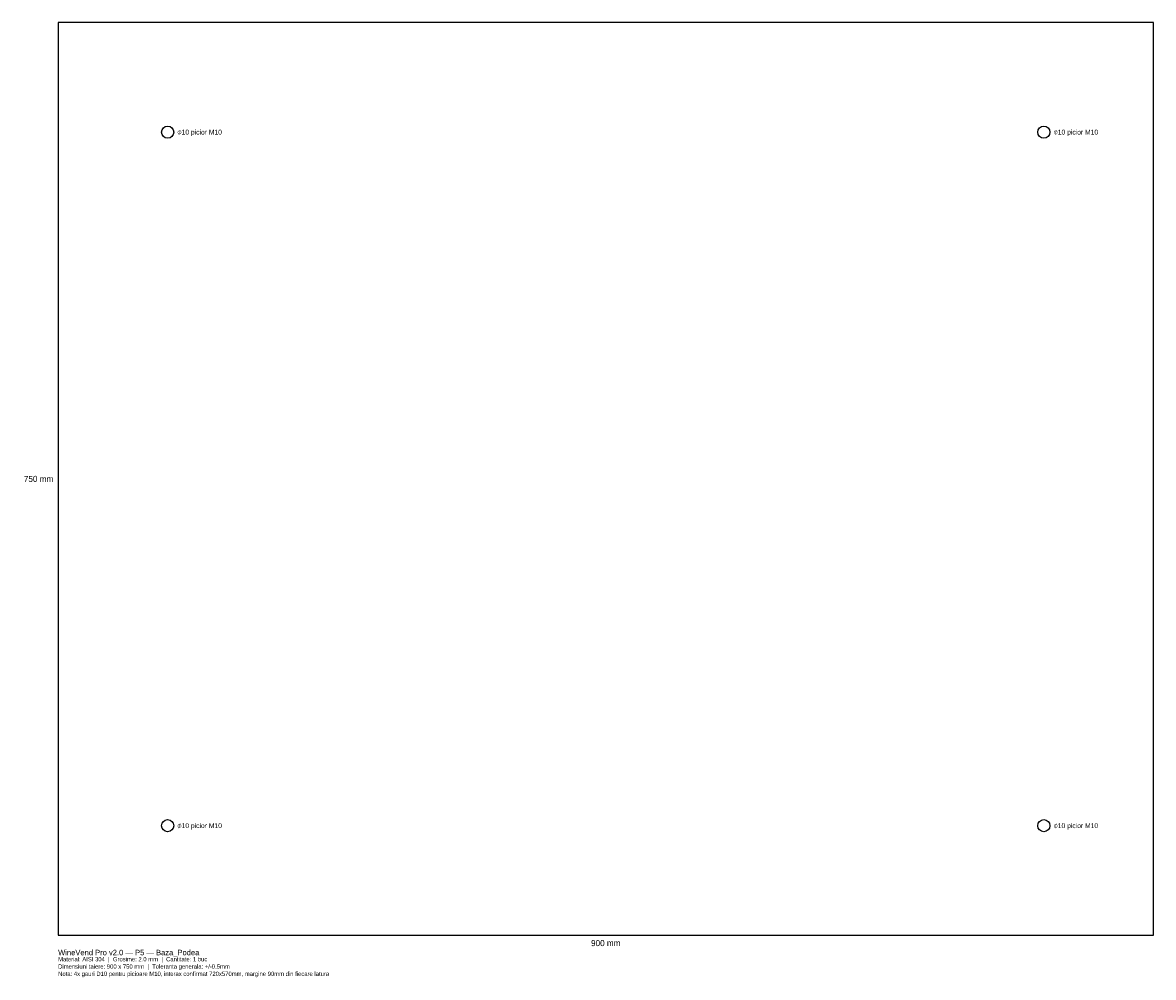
# Model space of a CAD drawing. Header units: millimetres. Extents: x -29 to 900, y -35 to 750.
import ezdxf
from ezdxf.enums import TextEntityAlignment as Align

# ---------------------------------------------------------------- set-up
doc = ezdxf.new("R2010")
doc.units = ezdxf.units.MM
for name, color, linetype in [('COTE', 7, 'Continuous'), ('GAURI', 1, 'Continuous'), ('TAIERE', 1, 'Continuous')]:
    doc.layers.add(name, color=color, linetype=linetype)

msp = doc.modelspace()

# ---------------------------------------------------------------- linework, layer by layer
at = {"layer": 'GAURI'}
for centre in [(90, 660), (810, 660), (90, 90), (810, 90)]:
    msp.add_circle(centre, 5, dxfattribs=at)
at = {"layer": 'TAIERE'}
msp.add_lwpolyline([(0, 0), (900, 0), (900, 750), (0, 750), (0, 0)], close=True, dxfattribs=at)

# ---------------------------------------------------------------- texts
at = {"layer": 'COTE'}
for p in [(98, 660), (818, 660), (98, 90), (818, 90)]:
    msp.add_text('⌀10 picior M10', height=4, dxfattribs=at).set_placement(p, align=Align.MIDDLE_LEFT)
msp.add_text('750 mm', height=5, dxfattribs=at).set_placement((-4, 375), align=Align.MIDDLE_RIGHT)
msp.add_text('900 mm', height=5, dxfattribs=at).set_placement((450, -4), align=Align.TOP_CENTER)
for s, height, p in [('WineVend Pro v2.0 — P5 — Baza_Podea', 4.5, (0, -12)), ('Material: AISI 304  |  Grosime: 2.0 mm  |  Cantitate: 1 buc', 3.5, (0, -18)), ('Dimensiuni taiere: 900 x 750 mm  |  Toleranta generala: +/-0.5mm', 3.5, (0, -24)), ('Nota: 4x gauri D10 pentru picioare M10, interax confirmat 720x570mm, margine 90mm din fiecare latura', 3.5, (0, -30))]:
    msp.add_text(s, height=height, dxfattribs=at).set_placement(p, align=Align.TOP_LEFT)

doc.saveas('drawing.dxf')
